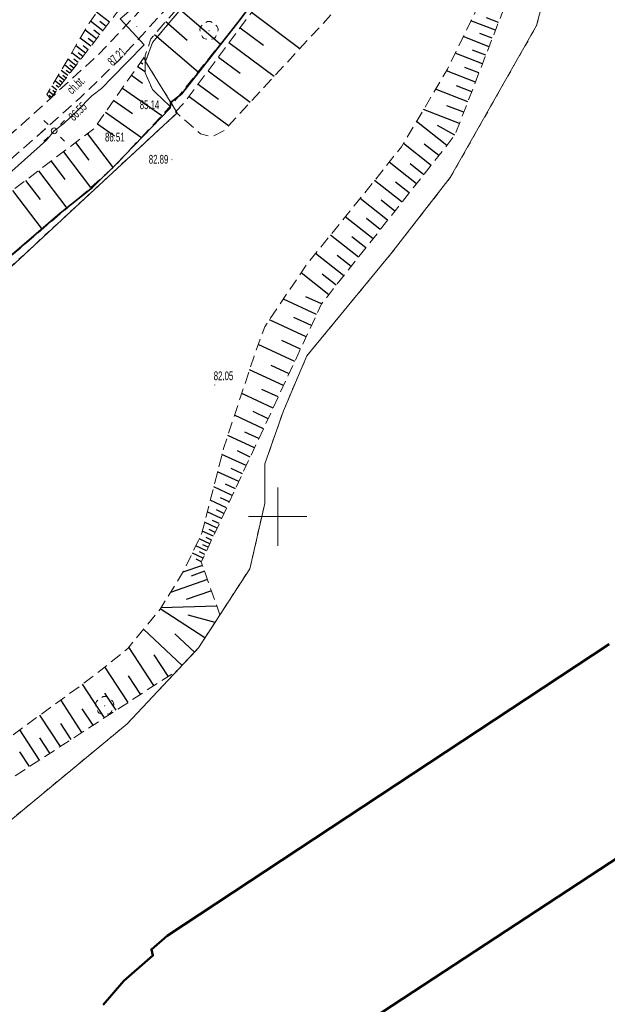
# Model space of a CAD drawing. Header units: metres. Extents: x 7504240 to 7504745, y 5782869 to 5783359.
# Tile 78 of 93: x 7504528 to 7504578, y 5783208 to 5783293. Entities that reach past the tile are written whole.
import ezdxf
from ezdxf.enums import TextEntityAlignment as Align

# ---------------------------------------------------------------- set-up
doc = ezdxf.new("R2010")
doc.units = ezdxf.units.M
doc.header["$MEASUREMENT"] = 0
for name, pattern in [('1.0_0.5', [1.5, 1, -0.5]), ('219-500', [0]), ('egug-500', [1, 0.5, -0.5])]:
    doc.linetypes.add(name, pattern=pattern)
doc.layers.get('0').update_dxf_attribs({"color": 2, "linetype": 'CONTINUOUS', "lineweight": 5})
for name, color, linetype in [('000 Inne (niezydentyfikowane)', 7, 'CONTINUOUS'), ('203-punkt graniczny', 7, 'CONTINUOUS'), ('218-kontur użytku gruntowego', 7, 'CONTINUOUS'), ('219-działka ewidencyjna', 7, 'CONTINUOUS'), ('312-budynek ewidencyjny', 7, 'CONTINUOUS'), ('chodnik', 7, 'CONTINUOUS'), ('chodnik-Atr17', 7, 'CONTINUOUS'), ('drzewo liściaste', 7, 'CONTINUOUS'), ('latarnia', 7, 'CONTINUOUS'), ('ogrodzenie trwałe', 7, 'CONTINUOUS'), ('pikieta sztuczna', 7, 'CONTINUOUS'), ('pikieta sztuczna-Atr2', 7, 'CONTINUOUS'), ('przewód elektroenergetyczny podziemny', 7, 'CONTINUOUS'), ('Punkt budynku', 7, 'CONTINUOUS'), ('rzędna', 7, 'CONTINUOUS'), ('rzędna-Atr2', 7, 'CONTINUOUS'), ('skarpa nieumocniona', 7, 'CONTINUOUS'), ('Wstawianie ramki sekcyjnej z opisem', 7, 'CONTINUOUS')]:
    doc.layers.add(name, color=color, linetype=linetype)
doc.styles.get("Standard").update_dxf_attribs({"font": 'Working1250', "width": 0.75})
doc.linetypes.add('902-500', pattern='A,3.75,0,[1,ksztalty.shx,S=0.5,R=0,X=0,Y=0],3.75', length=7.5)

# ---------------------------------------------------------------- blocks, each defined once
blk = doc.blocks.new('SM01')
at = {"color": 0, "linetype": 'Continuous', "lineweight": 13}
for p, q in [((-0.53, 0.531), (-0.883, 0.884)), ((0.531, 0.531), (0.884, 0.884)), ((-0.53, -0.53), (-0.883, -0.883)), ((0.531, -0.53), (0.884, -0.883))]:
    blk.add_line(p, q, dxfattribs=at)
blk.add_circle((0, 0), 0.25, dxfattribs=at)
blk = doc.blocks.new('PW01')
at = {"linetype": 'Continuous', "lineweight": 13}
h = blk.add_hatch(color=0, dxfattribs=at)
edge = h.paths.add_edge_path()
edge.add_arc((0, 0), 0.045, 0, 360)
blk = doc.blocks.new('OP021')
at = {"linetype": 'Continuous', "lineweight": 13}
h = blk.add_hatch(color=0, dxfattribs=at)
edge = h.paths.add_edge_path()
edge.add_arc((0, 0), 0.05, 0, 360)
at = {"color": 0, "linetype": 'Continuous', "lineweight": 13}
for centre, start, end in [((-0.38, 0.124), 121.308, 202.548), ((0, 0.4), 49.272, 130.728), ((0.38, 0.124), 337.452, 58.692), ((-0.235, -0.324), 193.221, 274.871), ((0.235, -0.324), 265.129, 346.779)]:
    blk.add_arc(centre, 0.4, start, end, dxfattribs=at)
blk = doc.blocks.new('203')
at = {"linetype": 'Continuous', "lineweight": 0}
h = blk.add_hatch(color=0, dxfattribs=at)
edge = h.paths.add_edge_path()
edge.add_arc((0, 0), 0.045, 0, 360)
blk = doc.blocks.new('PUNKTBUD')
at = {"color": 0}
blk.add_circle((0, 0), 0.045, dxfattribs=at)

msp = doc.modelspace()

# ---------------------------------------------------------------- linework, layer by layer
at = {"layer": '000 Inne (niezydentyfikowane)', "color": 7, "linetype": 'Continuous', "lineweight": 25, "flags": 128}
for points in [[(7504541.45, 5783293.67), (7504545.09, 5783290.53)], [(7504535.57, 5783292.41), (7504534.48, 5783293.26)], [(7504547.76, 5783293.26), (7504551.9, 5783290.16)], [(7504568.92, 5783292.39), (7504567.9, 5783292.79)], [(7504534.47, 5783290.99), (7504533.5, 5783291.74)], [(7504535.01, 5783291.68), (7504533.96, 5783292.5)], [(7504534.74, 5783291.33), (7504534.23, 5783291.72)], [(7504535.29, 5783292.04), (7504534.75, 5783292.46)], [(7504540.41, 5783292.47), (7504542.25, 5783290.88)], [(7504546.77, 5783291.94), (7504548.78, 5783290.45)], [(7504568.66, 5783291.72), (7504566.56, 5783292.53)], [(7504533.97, 5783290.34), (7504533.08, 5783291.03)], [(7504534.22, 5783290.66), (7504533.75, 5783291.02)], [(7504539.45, 5783291.35), (7504543.17, 5783288.14)], [(7504568.12, 5783290.31), (7504565.9, 5783291.17)], [(7504568.39, 5783291.03), (7504567.31, 5783291.44)], [(7504533.51, 5783289.75), (7504532.69, 5783290.38)], [(7504533.74, 5783290.04), (7504533.31, 5783290.37)], [(7504545.82, 5783290.66), (7504549.7, 5783287.78)], [(7504567.83, 5783289.58), (7504566.7, 5783290.02)], [(7504532.7, 5783288.7), (7504532.01, 5783289.24)], [(7504533.09, 5783289.2), (7504532.34, 5783289.79)], [(7504532.89, 5783288.95), (7504532.53, 5783289.23)], [(7504533.3, 5783289.47), (7504532.9, 5783289.78)], [(7504538.48, 5783289.32), (7504538.64, 5783289.21)], [(7504544.91, 5783289.42), (7504546.78, 5783288.03)], [(7504567.54, 5783288.83), (7504565.2, 5783289.74)], [(7504532.35, 5783288.25), (7504531.71, 5783288.74)], [(7504532.52, 5783288.47), (7504532.19, 5783288.73)], [(7504537.99, 5783288.62), (7504538.64, 5783288.17)], [(7504538.24, 5783288.97), (7504538.44, 5783288.83)], [(7504567.24, 5783288.06), (7504566.04, 5783288.52)], [(7504531.71, 5783287.41), (7504531.17, 5783287.83)], [(7504532.02, 5783287.83), (7504531.44, 5783288.28)], [(7504531.86, 5783287.62), (7504531.59, 5783287.84)], [(7504532.18, 5783288.03), (7504531.88, 5783288.27)], [(7504537.46, 5783287.86), (7504538.42, 5783287.19)], [(7504544.03, 5783288.23), (7504547.65, 5783285.55)], [(7504566.94, 5783287.27), (7504564.45, 5783288.23)], [(7504531.07, 5783286.59), (7504530.64, 5783286.92)], [(7504531.39, 5783287), (7504530.9, 5783287.37)], [(7504531.23, 5783286.8), (7504531, 5783286.97)], [(7504531.55, 5783287.21), (7504531.29, 5783287.4)], [(7504536.69, 5783286.76), (7504540.06, 5783284.4)], [(7504543.18, 5783287.1), (7504544.93, 5783285.8)], [(7504566.29, 5783285.59), (7504563.53, 5783286.66)], [(7504566.62, 5783286.45), (7504565.31, 5783286.95)], [(7504530.75, 5783286.18), (7504530.37, 5783286.47)], [(7504530.59, 5783285.97), (7504530.41, 5783286.11)], [(7504530.91, 5783286.38), (7504530.71, 5783286.54)], [(7504542.41, 5783286.05), (7504545.79, 5783283.54)], [(7504535.95, 5783285.7), (7504537.56, 5783284.57)], [(7504565.94, 5783284.68), (7504564.48, 5783285.25)], [(7504535.24, 5783284.68), (7504538.32, 5783282.53)], [(7504565.57, 5783283.73), (7504562.5, 5783284.92)], [(7504534.55, 5783283.69), (7504536.02, 5783282.66)], [(7504564.49, 5783281.84), (7504561.89, 5783283.89)], [(7504565.18, 5783282.72), (7504563.69, 5783283.56)], [(7504533.67, 5783282.85), (7504535.89, 5783279.93)], [(7504532.66, 5783282.08), (7504533.8, 5783280.58)], [(7504563.14, 5783280.13), (7504560.77, 5783282)], [(7504563.8, 5783280.97), (7504562.56, 5783281.94)], [(7504531.63, 5783281.3), (7504533.96, 5783278.22)], [(7504530.57, 5783280.49), (7504531.76, 5783278.92)], [(7504561.89, 5783278.54), (7504559.55, 5783280.39)], [(7504562.51, 5783279.33), (7504561.34, 5783280.25)], [(7504529.49, 5783279.67), (7504531.93, 5783276.46)], [(7504528.39, 5783278.84), (7504529.63, 5783277.2)], [(7504560.65, 5783276.98), (7504558.3, 5783278.84)], [(7504561.27, 5783277.76), (7504560.1, 5783278.69)], [(7504527.26, 5783277.98), (7504529.81, 5783274.63)], [(7504559.41, 5783275.42), (7504557.05, 5783277.29)], [(7504560.03, 5783276.2), (7504558.86, 5783277.13)], [(7504558.17, 5783273.84), (7504555.79, 5783275.72)], [(7504558.79, 5783274.63), (7504557.61, 5783275.57)], [(7504556.91, 5783272.25), (7504554.51, 5783274.15)], [(7504557.54, 5783273.05), (7504556.35, 5783273.99)], [(7504555.65, 5783270.65), (7504553.23, 5783272.56)], [(7504556.28, 5783271.45), (7504555.08, 5783272.4)], [(7504554.37, 5783269.03), (7504552, 5783270.91)], [(7504555.01, 5783269.84), (7504553.8, 5783270.8)], [(7504553.33, 5783267.33), (7504550.48, 5783268.66)], [(7504553.75, 5783268.24), (7504552.4, 5783268.86)], [(7504552.43, 5783265.41), (7504549.28, 5783266.88)], [(7504552.89, 5783266.39), (7504551.39, 5783267.09)], [(7504551.46, 5783263.31), (7504548.33, 5783264.76)], [(7504551.95, 5783264.37), (7504550.34, 5783265.12)], [(7504550.49, 5783261.24), (7504547.58, 5783262.6)], [(7504550.97, 5783262.26), (7504549.45, 5783262.97)], [(7504549.6, 5783259.31), (7504546.91, 5783260.56)], [(7504550.04, 5783260.26), (7504548.64, 5783260.91)], [(7504549.17, 5783258.4), (7504547.88, 5783259.01)], [(7504548.77, 5783257.53), (7504546.29, 5783258.69)], [(7504548.38, 5783256.69), (7504547.19, 5783257.25)], [(7504548, 5783255.89), (7504545.72, 5783256.95)], [(7504547.64, 5783255.11), (7504546.54, 5783255.63)], [(7504547.3, 5783254.37), (7504545.22, 5783255.34)], [(7504546.66, 5783253.01), (7504544.84, 5783253.85)], [(7504546.97, 5783253.67), (7504546, 5783254.12)], [(7504546.1, 5783251.8), (7504544.51, 5783252.55)], [(7504546.37, 5783252.39), (7504545.52, 5783252.78)], [(7504545.61, 5783250.75), (7504544.21, 5783251.4)], [(7504545.85, 5783251.26), (7504545.1, 5783251.61)], [(7504545.18, 5783249.83), (7504543.96, 5783250.4)], [(7504545.39, 5783250.27), (7504544.74, 5783250.58)], [(7504544.81, 5783249.02), (7504543.73, 5783249.52)], [(7504544.99, 5783249.41), (7504544.41, 5783249.68)], [(7504544.48, 5783248.31), (7504543.53, 5783248.74)], [(7504544.64, 5783248.65), (7504544.13, 5783248.88)], [(7504544.18, 5783247.67), (7504543.26, 5783248.1)], [(7504544.33, 5783247.98), (7504543.87, 5783248.2)], [(7504543.9, 5783247.06), (7504542.97, 5783247.49)], [(7504543.75, 5783246.75), (7504543.29, 5783246.97)], [(7504544.04, 5783247.37), (7504543.58, 5783247.58)], [(7504543.61, 5783246.44), (7504542.68, 5783246.87)], [(7504543.46, 5783246.13), (7504543, 5783246.35)], [(7504543.55, 5783245.81), (7504541.87, 5783245.22)], [(7504543.73, 5783245.31), (7504542.58, 5783244.9)], [(7504543.98, 5783244.6), (7504540.8, 5783243.49)], [(7504544.32, 5783243.63), (7504542.15, 5783242.9)], [(7504543.76, 5783239.6), (7504539.93, 5783242.08)], [(7504544.78, 5783242.31), (7504539.99, 5783242.17)], [(7504544.63, 5783240.93), (7504542.31, 5783241.55)], [(7504541.8, 5783237.24), (7504538.5, 5783240.34)], [(7504542.86, 5783238.36), (7504541.17, 5783239.95)], [(7504539.38, 5783235.5), (7504537.23, 5783238.8)], [(7504540.62, 5783236.3), (7504539.42, 5783238.15)], [(7504537.17, 5783234.06), (7504535.18, 5783237.11)], [(7504538.24, 5783234.76), (7504537.21, 5783236.34)], [(7504535.14, 5783232.74), (7504533.26, 5783235.62)], [(7504533.22, 5783231.49), (7504531.41, 5783234.27)], [(7504536.14, 5783233.39), (7504535.18, 5783234.86)], [(7504534.17, 5783232.11), (7504533.25, 5783233.52)], [(7504531.37, 5783230.28), (7504529.62, 5783232.97)], [(7504532.29, 5783230.88), (7504531.4, 5783232.25)], [(7504529.59, 5783229.12), (7504527.9, 5783231.71)], [(7504530.47, 5783229.7), (7504529.61, 5783231.01)], [(7504528.72, 5783228.56), (7504527.9, 5783229.82)]]:
    msp.add_lwpolyline(points, dxfattribs=at)
at = {"layer": '218-kontur użytku gruntowego', "color": 3, "linetype": 'egug-500', "lineweight": 18, "flags": 128}
for points in [[(7504551.75, 5783305.41), (7504539.27, 5783290.66)], [(7504572.19, 5783292.13), (7504573.49, 5783297.13)], [(7504564.79, 5783279.08), (7504572.19, 5783292.13)], [(7504539.27, 5783290.66), (7504538.67, 5783289.03)], [(7504538.67, 5783289.03), (7504541.39, 5783284.64)], [(7504541.39, 5783284.64), (7504523.94, 5783268.48)], [(7504559.69, 5783272.53), (7504564.79, 5783279.08)], [(7504552.49, 5783263.78), (7504559.69, 5783272.53)], [(7504550.49, 5783259.08), (7504552.49, 5783263.78)], [(7504548.9, 5783254.53), (7504550.49, 5783259.08)], [(7504548.9, 5783251.13), (7504548.9, 5783254.53)], [(7504547.6, 5783245.53), (7504548.9, 5783251.13)], [(7504543.2, 5783238.73), (7504547.6, 5783245.53)], [(7504537.1, 5783232.23), (7504543.2, 5783238.73)], [(7504526.1, 5783223.13), (7504537.1, 5783232.23)]]:
    msp.add_lwpolyline(points, dxfattribs=at)
at = {"layer": '219-działka ewidencyjna', "color": 7, "linetype": '219-500', "lineweight": 18, "flags": 128}
for points in [[(7504551.75, 5783305.41), (7504539.27, 5783290.66)], [(7504573.49, 5783297.13), (7504572.19, 5783292.13)], [(7504572.19, 5783292.13), (7504564.79, 5783279.08)], [(7504539.27, 5783290.66), (7504538.67, 5783289.03)], [(7504538.67, 5783289.03), (7504541.39, 5783284.64)], [(7504541.39, 5783284.64), (7504523.94, 5783268.48)], [(7504564.79, 5783279.08), (7504559.69, 5783272.53)], [(7504559.69, 5783272.53), (7504552.49, 5783263.78)], [(7504552.49, 5783263.78), (7504550.49, 5783259.08)], [(7504550.49, 5783259.08), (7504548.9, 5783254.53)], [(7504548.9, 5783254.53), (7504548.9, 5783251.13)], [(7504548.9, 5783251.13), (7504547.6, 5783245.53)], [(7504547.6, 5783245.53), (7504543.2, 5783238.73)], [(7504543.2, 5783238.73), (7504537.1, 5783232.23)], [(7504537.1, 5783232.23), (7504526.1, 5783223.13)]]:
    msp.add_lwpolyline(points, dxfattribs=at)
at = {"layer": '312-budynek ewidencyjny', "color": 7, "linetype": 'Continuous', "lineweight": 50, "flags": 128}
for points in [[(7504540.52, 5783214.03), (7504578.4, 5783239.05)], [(7504596.23, 5783231.96), (7504551.82, 5783202.8)], [(7504539.17, 5783212.88), (7504540.52, 5783214.03)], [(7504536.8, 5783210.17), (7504539.29, 5783212.35)], [(7504539.29, 5783212.35), (7504539.17, 5783212.88)], [(7504535.04, 5783208.11), (7504536.8, 5783210.17)]]:
    msp.add_lwpolyline(points, dxfattribs=at)
at = {"layer": 'chodnik', "color": 7, "linetype": '1.0_0.5', "lineweight": 18, "flags": 128}
for points in [[(7504478.45, 5783240.17), (7504477.42, 5783241.4), (7504480.92, 5783243.76), (7504486.32, 5783247.82), (7504493.24, 5783253.41), (7504502.35, 5783260.97), (7504506.31, 5783264.33), (7504516.74, 5783274.14), (7504528.08, 5783283.64), (7504534.62, 5783289.63), (7504543.18, 5783298.69), (7504546.35, 5783299.79), (7504543.2, 5783296.56), (7504536.46, 5783289.22), (7504533.03, 5783285.89), (7504527.1, 5783280.62), (7504520.47, 5783275.11), (7504513.43, 5783268.6), (7504507.18, 5783262.82), (7504503.42, 5783259.64), (7504494.83, 5783252.53)], [(7504478.45, 5783240.17), (7504477.42, 5783241.4), (7504480.92, 5783243.76), (7504486.32, 5783247.82), (7504493.24, 5783253.41), (7504502.35, 5783260.97), (7504506.31, 5783264.33), (7504516.74, 5783274.14), (7504518.26, 5783275.41), (7504525.87, 5783281.72), (7504528.08, 5783283.64), (7504534.62, 5783289.63), (7504543.18, 5783298.69), (7504546.35, 5783299.79), (7504543.2, 5783296.56), (7504536.46, 5783289.22), (7504533.03, 5783285.89), (7504527.1, 5783280.62), (7504520.47, 5783275.11), (7504513.43, 5783268.6), (7504507.18, 5783262.82), (7504503.42, 5783259.64), (7504494.83, 5783252.53)]]:
    msp.add_lwpolyline(points, close=True, dxfattribs=at)
at = {"layer": 'ogrodzenie trwałe', "color": 7, "linetype": '902-500', "lineweight": 35, "flags": 128}
msp.add_lwpolyline([(7504523.36, 5783269.1), (7504527.05, 5783272.31), (7504531.36, 5783276.02), (7504534.13, 5783278.22), (7504536.11, 5783280.19), (7504540.78, 5783285.04), (7504540.82, 5783285.51), (7504541.75, 5783286.24), (7504546.79, 5783292.63), (7504551.79, 5783299.39), (7504557.85, 5783305.86), (7504567.9, 5783312.62)], dxfattribs=at)
at = {"layer": 'przewód elektroenergetyczny podziemny', "color": 1, "linetype": 'Continuous', "lineweight": 18, "flags": 128}
for points in [[(7504549.31, 5783307.14), (7504549.09, 5783306.49), (7504547.32, 5783304.33), (7504544.38, 5783301.14), (7504541.78, 5783298.07), (7504540.88, 5783296.93), (7504540.1, 5783296.11), (7504538.57, 5783294.6), (7504537.48, 5783293.53), (7504536.49, 5783292.71), (7504538.55, 5783290.48), (7504537.1, 5783288.97), (7504535.84, 5783287.7), (7504534.9, 5783286.71), (7504534.08, 5783286.1), (7504532.8, 5783284.82), (7504531.68, 5783283.73), (7504530.84, 5783283.09)], [(7504504.07, 5783259.32), (7504509.31, 5783263.82), (7504518.52, 5783272.46), (7504524.05, 5783277.18), (7504525.84, 5783278.43), (7504530.18, 5783282.28), (7504530.84, 5783283.09)]]:
    msp.add_lwpolyline(points, dxfattribs=at)
at = {"layer": 'skarpa nieumocniona', "color": 7, "linetype": '1.0_0.5', "lineweight": 18, "flags": 128}
for points in [[(7504540.77, 5783285.17), (7504539.26, 5783286.64), (7504538.64, 5783288.06), (7504538.64, 5783289.55), (7504539.12, 5783290.97), (7504545.48, 5783298.35), (7504550.69, 5783304.55), (7504553.79, 5783307.89), (7504557.32, 5783311.25), (7504561.27, 5783314.01), (7504564.42, 5783315.15), (7504566.8, 5783315.26), (7504568.27, 5783314.89), (7504569.77, 5783312.7), (7504568.27, 5783311.89), (7504567.9, 5783312.62), (7504557.85, 5783305.86), (7504551.79, 5783299.39), (7504546.79, 5783292.63)], [(7504540.77, 5783285.17), (7504539.26, 5783286.64), (7504538.64, 5783288.06), (7504538.64, 5783289.55), (7504539.12, 5783290.97), (7504545.48, 5783298.35), (7504550.69, 5783304.55), (7504553.79, 5783307.89), (7504557.32, 5783311.25), (7504561.27, 5783314.01), (7504564.42, 5783315.15), (7504566.8, 5783315.26), (7504568.27, 5783314.89), (7504569.77, 5783312.7), (7504568.27, 5783311.89), (7504567.9, 5783312.62), (7504557.85, 5783305.86), (7504551.79, 5783299.39), (7504546.79, 5783292.63)], [(7504541.24, 5783284.71), (7504542.11, 5783285.65), (7504547.07, 5783292.34), (7504552.11, 5783299.07), (7504556.91, 5783304.23), (7504558.13, 5783305.45), (7504567.53, 5783311.94), (7504570.56, 5783296.63), (7504565.17, 5783282.7), (7504553.76, 5783268.26), (7504543.45, 5783246.1), (7504545.04, 5783241.57), (7504543.2, 5783238.73), (7504541.41, 5783236.82), (7504528.22, 5783228.23), (7504518.22, 5783221.5), (7504510.14, 5783213.5), (7504502.6, 5783210.08), (7504494.96, 5783208.91), (7504494.57, 5783211.94), (7504501.46, 5783214.62), (7504505.31, 5783216.07), (7504508.93, 5783217.77), (7504512.71, 5783220.05), (7504519.48, 5783224.77), (7504522.86, 5783227.37), (7504527.19, 5783231.19), (7504534.08, 5783236.22), (7504537.15, 5783238.7), (7504539.91, 5783242.05), (7504541.95, 5783245.35), (7504543.49, 5783248.58), (7504545.38, 5783255.94), (7504547.97, 5783263.77), (7504548.88, 5783266.29), (7504552.58, 5783271.76), (7504558.09, 5783278.57), (7504560.61, 5783281.72), (7504564.54, 5783288.37), (7504568.12, 5783295.73), (7504568.49, 5783297.57), (7504568.52, 5783298.93), (7504567.78, 5783300.22), (7504566.48, 5783300.9), (7504564.15, 5783300.82), (7504561.76, 5783299.81), (7504559.87, 5783298.57), (7504555.8, 5783294.38), (7504545.41, 5783283.13), (7504544.37, 5783282.57), (7504543.37, 5783282.84)], [(7504541.24, 5783284.71), (7504542.11, 5783285.65), (7504547.07, 5783292.34), (7504552.11, 5783299.07), (7504556.91, 5783304.23), (7504558.13, 5783305.45), (7504567.53, 5783311.94), (7504570.56, 5783296.63), (7504565.17, 5783282.7), (7504553.76, 5783268.26), (7504543.45, 5783246.1), (7504545.04, 5783241.57), (7504543.2, 5783238.73), (7504541.41, 5783236.82), (7504528.22, 5783228.23), (7504518.22, 5783221.5), (7504510.14, 5783213.5), (7504502.6, 5783210.08), (7504494.96, 5783208.91), (7504494.57, 5783211.94), (7504501.46, 5783214.62), (7504505.31, 5783216.07), (7504508.93, 5783217.77), (7504512.71, 5783220.05), (7504519.48, 5783224.77), (7504522.86, 5783227.37), (7504527.19, 5783231.19), (7504534.08, 5783236.22), (7504537.15, 5783238.7), (7504539.91, 5783242.05), (7504541.95, 5783245.35), (7504543.49, 5783248.58), (7504545.38, 5783255.94), (7504547.97, 5783263.77), (7504548.88, 5783266.29), (7504552.58, 5783271.76), (7504558.09, 5783278.57), (7504560.61, 5783281.72), (7504564.54, 5783288.37), (7504568.12, 5783295.73), (7504568.49, 5783297.57), (7504568.52, 5783298.93), (7504567.78, 5783300.22), (7504566.48, 5783300.9), (7504564.15, 5783300.82), (7504561.76, 5783299.81), (7504559.87, 5783298.57), (7504555.8, 5783294.38), (7504545.41, 5783283.13), (7504544.37, 5783282.57), (7504543.37, 5783282.84)], [(7504530.51, 5783285.87), (7504530.22, 5783286.22), (7504533.84, 5783292.32), (7504534.94, 5783293.94), (7504540.41, 5783301.6), (7504546.22, 5783310.12), (7504548.25, 5783309.25), (7504542.75, 5783301.57), (7504541.4, 5783299.92), (7504536.41, 5783293.49)], [(7504530.51, 5783285.87), (7504530.22, 5783286.22), (7504533.84, 5783292.32), (7504534.94, 5783293.94), (7504540.41, 5783301.6), (7504546.22, 5783310.12), (7504548.25, 5783309.25), (7504542.75, 5783301.57), (7504541.4, 5783299.92), (7504536.41, 5783293.49)], [(7504512.07, 5783266.16), (7504521.12, 5783273.32), (7504534.28, 5783283.31), (7504538.64, 5783289.55), (7504538.64, 5783288.06), (7504539.26, 5783286.64), (7504540.77, 5783285.17), (7504535.98, 5783280.01), (7504533.54, 5783277.84), (7504523.36, 5783269.1), (7504521.62, 5783270.24), (7504518.28, 5783270.41)], [(7504512.07, 5783266.16), (7504521.12, 5783273.32), (7504534.28, 5783283.31), (7504538.64, 5783289.55), (7504538.64, 5783288.06), (7504539.26, 5783286.64), (7504540.77, 5783285.17), (7504535.98, 5783280.01), (7504533.54, 5783277.84), (7504523.36, 5783269.1), (7504521.62, 5783270.24), (7504518.28, 5783270.41)]]:
    msp.add_lwpolyline(points, close=True, dxfattribs=at)
at = {"layer": 'Wstawianie ramki sekcyjnej z opisem', "color": 7, "linetype": 'Continuous', "lineweight": 13, "flags": 128}
for points in [[(7504550, 5783247.5), (7504550, 5783252.5)], [(7504547.5, 5783250), (7504552.5, 5783250)]]:
    msp.add_lwpolyline(points, dxfattribs=at)

# ---------------------------------------------------------------- block references
at = {"layer": '203-punkt graniczny', "color": 7, "linetype": 'Continuous', "lineweight": 18}
for p in [(7504572.19, 5783292.13), (7504539.27, 5783290.66), (7504538.67, 5783289.03), (7504541.39, 5783284.64), (7504564.79, 5783279.08), (7504559.69, 5783272.53), (7504552.49, 5783263.78), (7504550.49, 5783259.08), (7504548.9, 5783254.53), (7504548.9, 5783251.13), (7504547.6, 5783245.53), (7504543.2, 5783238.73), (7504537.1, 5783232.23)]:
    msp.add_blockref('203', p, dxfattribs=at)
at = {"layer": 'drzewo liściaste', "color": 94, "linetype": 'Continuous', "lineweight": 18}
for p in [(7504544.11, 5783291.68), (7504535.17, 5783233.78)]:
    msp.add_blockref('OP021', p, dxfattribs=at)
at = {"layer": 'latarnia', "color": 7, "linetype": 'Continuous', "lineweight": 18}
msp.add_blockref('SM01', (7504530.84, 5783283.09), dxfattribs=at)
at = {"layer": 'pikieta sztuczna', "color": 7, "linetype": 'Continuous', "lineweight": 13}
for p in [(7504537.92, 5783292.05), (7504540.92, 5783285.49), (7504533.79, 5783282.86), (7504540.92, 5783280.61), (7504544.61, 5783261.29)]:
    msp.add_blockref('PW01', p, dxfattribs=at)
at = {"layer": 'Punkt budynku', "color": 5, "linetype": 'Continuous', "lineweight": 18}
for p in [(7504540.52, 5783214.03), (7504539.17, 5783212.88), (7504539.29, 5783212.35), (7504536.8, 5783210.17)]:
    msp.add_blockref('PUNKTBUD', p, dxfattribs=at)
at = {"layer": 'rzędna', "color": 1, "linetype": 'Continuous', "lineweight": 18}
msp.add_blockref('PW01', (7504531.68, 5783283.73), dxfattribs=at)

# ---------------------------------------------------------------- texts
at = {"layer": 'chodnik-Atr17', "color": 7, "width": 0.667}
msp.add_text('ch.bt.', height=0.75, rotation=43.216, dxfattribs=at).set_placement((7504532.698, 5783287.016), align=Align.MIDDLE_CENTER)
msp.add_text('ch.bt.', height=0.75, rotation=43.216, dxfattribs=at).set_placement((7504532.698, 5783287.016), align=Align.MIDDLE_CENTER)
at = {"layer": 'pikieta sztuczna-Atr2', "color": 7, "width": 0.667}
msp.add_text('87.21', height=0.75, rotation=43.531, dxfattribs=at).set_placement((7504535.853, 5783288.615))
for s, p in [('85.14', (7504538.175, 5783284.951)), ('86.51', (7504535.197, 5783282.178)), ('82.89', (7504538.946, 5783280.278)), ('82.05', (7504544.514, 5783261.702))]:
    msp.add_text(s, height=0.75, dxfattribs=at).set_placement(p)
at = {"layer": 'rzędna-Atr2', "color": 1, "width": 0.667}
msp.add_text('86.55', height=0.75, rotation=45, dxfattribs=at).set_placement((7504532.258, 5783284.158), align=Align.MIDDLE_LEFT)

doc.saveas('drawing.dxf')
